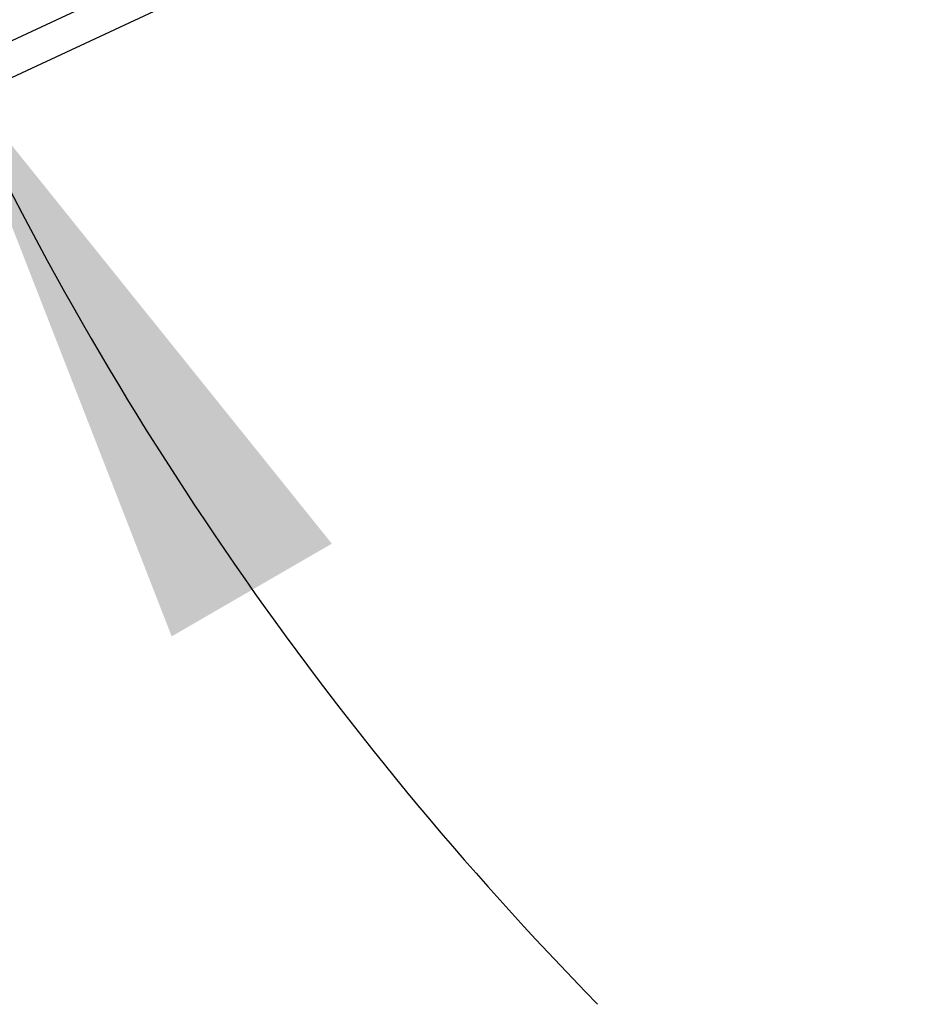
# Model space of a CAD drawing. Header units: inches. Extents: x 0.2 to 10.8, y 0.2 to 8.2.
# Tile 78 of 86: x 5.992 to 6.189, y 5.235 to 5.448. Entities that reach past the tile are written whole.
import ezdxf

# ---------------------------------------------------------------- set-up
doc = ezdxf.new("R2010")
doc.units = ezdxf.units.IN
doc.header["$MEASUREMENT"] = 0
doc.layers.add('DIMENSIONS', color=140, linetype='Continuous')
doc.layers.add('SLD-0', color=179, linetype='Continuous')
doc.styles.add('SLDTEXTSTYLE0', font='TXT', dxfattribs={"width": 0.7})
doc.dimstyles.new('SLDDIMSTYLE4', dxfattribs={"dimtxt": 0.084961, "dimasz": 0.13, "dimexe": 0, "dimexo": 0.0625, "dimgap": 0.02124, "dimtad": 0, "dimtih": 1, "dimtoh": 1, "dimdec": 4, "dimlfac": 10, "dimzin": 12, "dimdsep": 46, "dimtxsty": 'SLDTEXTSTYLE0', "dimsah": 1, "dimcen": 0.09, "dimadec": 0, "dimazin": 3, "dimtfac": 1, "dimtdec": 0, "dimtofl": 0, "dimtmove": 0, "dimatfit": 3, "dimfxl": 0, "dimfrac": 2, "dimtolj": 1, "dimtzin": 12, "dimarcsym": 0})

# ---------------------------------------------------------------- blocks, each defined once
blk = doc.blocks.new('_D_13')
at = {"layer": 'DIMENSIONS'}
blk.add_line((6.53968, 5.74535), (5.78334, 5.74535), dxfattribs=at)
for start, end in [(160.61121, 180), (205, 224.38879)]:
    blk.add_arc((6.63795, 5.74535), 0.72961, start, end, dxfattribs=at)
for points in [[(5.90834, 5.74535), (5.93971, 5.87308), (5.89987, 5.8766)], [(5.9767, 5.437), (6.02449, 5.31446), (6.05911, 5.33449)]]:
    blk.add_solid(points, dxfattribs=at)
at = {"layer": 'DIMENSIONS', "insert": (5.82138, 5.64396), "char_height": 0.083333, "attachment_point": 1, "style": 'SLDTEXTSTYLE0'}
blk.add_mtext('25°', dxfattribs=at)

msp = doc.modelspace()

# ---------------------------------------------------------------- linework, layer by layer
at = {"layer": 'SLD-0', "linetype": 'Continuous', "lineweight": 25}
for p, q in [((6.637954, 5.745347), (5.881782, 5.392738)), ((5.881888, 5.384843), (6.640996, 5.738821))]:
    msp.add_line(p, q, dxfattribs=at)

# ---------------------------------------------------------------- dimensions: what is measured, and where the dimension line sits
at = {"layer": 'DIMENSIONS'}
dim = msp.add_angular_dim_2l(base=(5.918762, 5.868208), line1=((6.589681, 5.745347), (6.637954, 5.745347)), line2=((5.873772, 5.389003), (6.637954, 5.745347)), dimstyle='SLDDIMSTYLE4', dxfattribs=at)
dim.commit()
dim.dimension.update_dxf_attribs({"geometry": '_D_13', "text_midpoint": (5.922154, 5.604058), "dimtype": 162})

doc.saveas('drawing.dxf')
